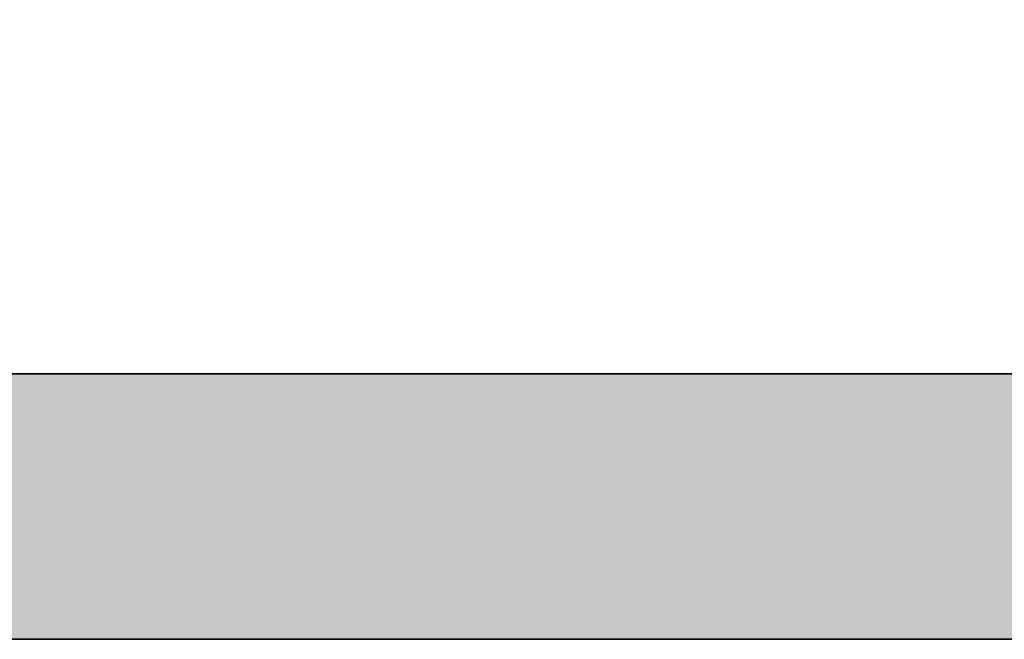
# Model space of a CAD drawing. Extents: x -289599 to -184549, y 66678 to 295474.
# Tile 48 of 256: x -282084 to -281528, y 70914 to 71264. Entities that reach past the tile are written whole.
import ezdxf

# ---------------------------------------------------------------- set-up
doc = ezdxf.new("R2010")
doc.units = 0
doc.header["$MEASUREMENT"] = 0
doc.linetypes.add('Wipeout_Contour', pattern=[1000, 0, -1000])
doc.layers.add('Model stropy', color=8, linetype='Continuous')
doc.layers.add('Model Ściany', color=8, linetype='Continuous')
doc.layers.add('Model teren_Nr_Pióra__26', color=8, linetype='Continuous', lineweight=35)

msp = doc.modelspace()

# ---------------------------------------------------------------- linework, layer by layer
at = {"layer": 'Model teren_Nr_Pióra__26', "linetype": 'Continuous'}
msp.add_line((-286128.17, 70913.5), (-260835.35, 70913.5), dxfattribs=at)

# ---------------------------------------------------------------- wipeouts: each hides what was drawn before it
at = {"color": 254, "linetype": 'Wipeout_Contour', "lineweight": 0, "ltscale": 1352967.173975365}
msp.add_wipeout([(-282829.89, 71263.5), (-281279.89, 71263.5), (-281279.89, 71363.5), (-282829.89, 71363.5)], dxfattribs=at).dxf.layer = 'Model stropy'

# ---------------------------------------------------------------- next in the draw order: wipeouts: each hides what was drawn before it
at = {"color": 254, "linetype": 'Wipeout_Contour', "lineweight": 0, "ltscale": 1359245.80345317}
msp.add_wipeout([(-286128.17, 71263.5), (-286128.17, 71063.5), (-281279.89, 71063.5), (-281279.89, 71263.5)], dxfattribs=at).dxf.layer = 'Model Ściany'

# ---------------------------------------------------------------- next in the draw order: hatches: boundary and pattern name
at = {"layer": 'Model teren_Nr_Pióra__26', "linetype": 'Continuous'}
msp.add_hatch(color=256, dxfattribs=at).paths.add_polyline_path([(-286128.17, 70913.5), (-260835.35, 70913.5), (-260835.35, 71063.5), (-286128.17, 71063.5)], flags=0)

# ---------------------------------------------------------------- next in the draw order: linework, layer by layer
msp.add_line((-286128.17, 71063.5), (-260835.35, 71063.5), dxfattribs=at)

doc.saveas('drawing.dxf')
